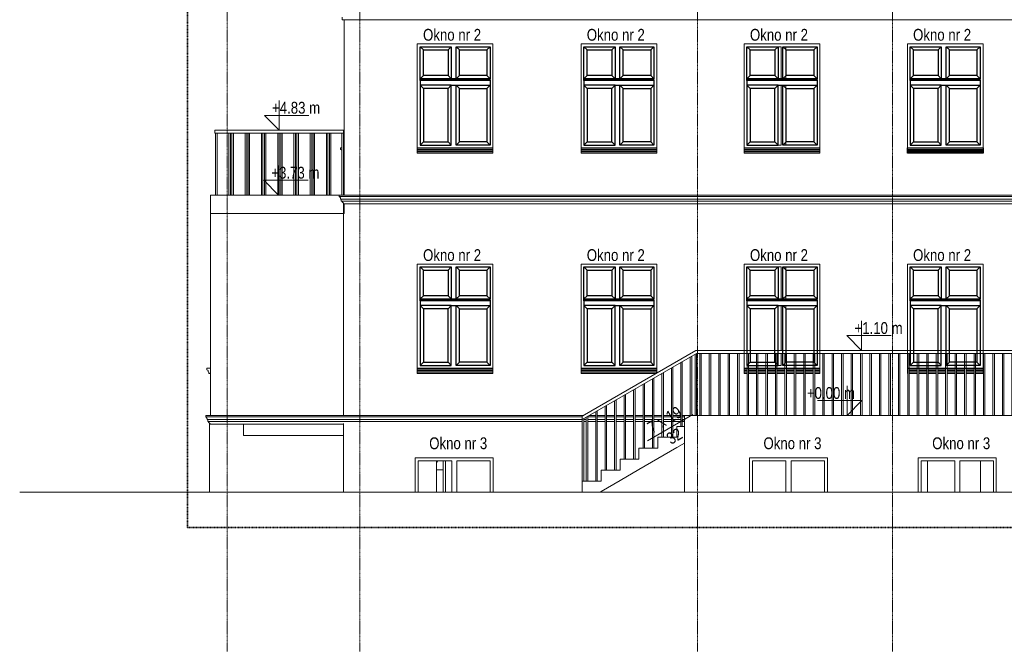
# Model space of a CAD drawing. Header units: millimetres. Extents: x -784 to 360321, y -10607 to 16514.
# Tile 1 of 95: x -784 to 15873, y -3995 to 6700. Entities that reach past the tile are written whole.
import ezdxf

# ---------------------------------------------------------------- set-up
doc = ezdxf.new("R2010")
doc.units = ezdxf.units.MM
doc.linetypes.add('__FK_przerywana', pattern=[3.2004, 1.6002, -1.6002])
doc.linetypes.add('Linia siatki', pattern=[22.225, 12.7, -3.175, 3.175, -3.175])
for name, color, linetype, lineweight in [('A-AREA', 7, 'Continuous', 5), ('A-DETL-THIN', 7, 'Continuous', 5), ('A-GENM', 7, 'Continuous', 5), ('C-TOPO', 7, 'Continuous', 5), ('G-ANNO-DIMS', 7, 'Continuous', 5), ('S-GRID', 7, 'Continuous', 5), ('S-STRS-IDEN', 7, 'Continuous', 5)]:
    doc.layers.add(name, color=color, linetype=linetype, lineweight=lineweight)
for name, color, linetype, lineweight, true_color in [('A-DOOR', 7, 'Continuous', 18, 0x7f7f7f), ('A-DOOR-FRAM', 7, 'Continuous', 18, 0x7f7f7f), ('A-DOOR-HDLN', 7, 'Continuous', 18, 0x7f7f7f), ('A-FLOR', 7, 'Continuous', 18, 0x7f7f7f), ('A-FLOR-HRAL', 7, 'Continuous', 18, 0x7f7f7f), ('A-GLAZ', 7, 'Continuous', 18, 0x7f7f7f), ('A-WALL', 7, 'Continuous', 18, 0x7f7f7f), ('S-STRS', 7, 'Continuous', 18, 0x7f7f7f)]:
    doc.layers.add(name, color=color, linetype=linetype, lineweight=lineweight, true_color=true_color)
doc.styles.add('Arial_2', font='arial.ttf', dxfattribs={"width": 0.8, "height": 200})

# ---------------------------------------------------------------- blocks, each defined once
blk = doc.blocks.new('Poręcz - 25mm-1252062-Północ')
at = {"layer": 'A-FLOR-HRAL'}
for p, q in [((16161, 0), (16161, 1050)), ((16186, 0), (16186, 1050))]:
    blk.add_line(p, q, dxfattribs=at)
blk = doc.blocks.new('Poręcz - 25mm-1536193-Północ')
at = {"layer": 'A-FLOR-HRAL'}
for p, q in [((10586, 0), (10586, 1003)), ((10561, 0), (10561, 989))]:
    blk.add_line(p, q, dxfattribs=at)
blk = doc.blocks.new('Poręcz - 25mm-1536191-Północ')
at = {"layer": 'A-FLOR-HRAL'}
for p, q in [((10401, -186), (10401, 896)), ((10426, -186), (10426, 910))]:
    blk.add_line(p, q, dxfattribs=at)
blk = doc.blocks.new('Poręcz - 25mm-V1-Północ')
at = {"layer": 'A-FLOR-HRAL'}
for p, q in [((10241, -371), (10241, 803)), ((10266, -371), (10266, 817))]:
    blk.add_line(p, q, dxfattribs=at)
blk = doc.blocks.new('Poręcz - 25mm-1535644-Północ')
at = {"layer": 'A-FLOR-HRAL'}
for p, q in [((10641, 0), (10641, 1035)), ((10666, 0), (10666, 1049))]:
    blk.add_line(p, q, dxfattribs=at)
blk = doc.blocks.new('Poręcz - 25mm-V2-Północ')
at = {"layer": 'A-FLOR-HRAL'}
blk.add_line((16233, 0), (16233, 1050), dxfattribs=at)
blk = doc.blocks.new('Poręcz - 25mm-1535640-Północ')
at = {"layer": 'A-FLOR-HRAL'}
for p, q in [((8733, -1114), (8733, -72)), ((8758, -1114), (8758, -58))]:
    blk.add_line(p, q, dxfattribs=at)
blk = doc.blocks.new('Poręcz - Poręcz-1479612-Północ')
for name, p in [('Poręcz - 25mm-1536193-Północ', (0, 0)), ('Poręcz - 25mm-1535644-Północ', (0, 0)), ('Poręcz - 25mm-1252062-Północ', (-5440, 0)), ('Poręcz - 25mm-1252062-Północ', (-5280, 0)), ('Poręcz - 25mm-1252062-Północ', (-5120, 0)), ('Poręcz - 25mm-1252062-Północ', (-4960, 0)), ('Poręcz - 25mm-1252062-Północ', (-4800, 0)), ('Poręcz - 25mm-1252062-Północ', (-4640, 0)), ('Poręcz - 25mm-1252062-Północ', (-4480, 0)), ('Poręcz - 25mm-1252062-Północ', (-4320, 0)), ('Poręcz - 25mm-1252062-Północ', (-4160, 0)), ('Poręcz - 25mm-1252062-Północ', (-4000, 0)), ('Poręcz - 25mm-1252062-Północ', (-3840, 0)), ('Poręcz - 25mm-1252062-Północ', (-3680, 0)), ('Poręcz - 25mm-1252062-Północ', (-3520, 0)), ('Poręcz - 25mm-1252062-Północ', (-3360, 0)), ('Poręcz - 25mm-1252062-Północ', (-3200, 0)), ('Poręcz - 25mm-1252062-Północ', (-3040, 0)), ('Poręcz - 25mm-1252062-Północ', (-2880, 0)), ('Poręcz - 25mm-1252062-Północ', (-2720, 0)), ('Poręcz - 25mm-1252062-Północ', (-2560, 0)), ('Poręcz - 25mm-1252062-Północ', (-2400, 0)), ('Poręcz - 25mm-1252062-Północ', (-2240, 0)), ('Poręcz - 25mm-1252062-Północ', (-2080, 0)), ('Poręcz - 25mm-1252062-Północ', (-1920, 0)), ('Poręcz - 25mm-1252062-Północ', (-1760, 0)), ('Poręcz - 25mm-1252062-Północ', (-1600, 0)), ('Poręcz - 25mm-1252062-Północ', (-1440, 0)), ('Poręcz - 25mm-1252062-Północ', (-1280, 0)), ('Poręcz - 25mm-1252062-Północ', (-1120, 0)), ('Poręcz - 25mm-1252062-Północ', (-960, 0)), ('Poręcz - 25mm-1252062-Północ', (-800, 0)), ('Poręcz - 25mm-1252062-Północ', (-640, 0)), ('Poręcz - 25mm-1252062-Północ', (-480, 0)), ('Poręcz - 25mm-1252062-Północ', (-320, 0)), ('Poręcz - 25mm-1252062-Północ', (-160, 0)), ('Poręcz - 25mm-1252062-Północ', (0, 0)), ('Poręcz - 25mm-V2-Północ', (0, 0)), ('Poręcz - 25mm-1536191-Północ', (0, 0)), ('Poręcz - 25mm-1536191-Północ', (-320, -186)), ('Poręcz - 25mm-V1-Północ', (0, 0)), ('Poręcz - 25mm-1536191-Północ', (-640, -371)), ('Poręcz - 25mm-V1-Północ', (-320, -186)), ('Poręcz - 25mm-1536191-Północ', (-960, -557)), ('Poręcz - 25mm-V1-Północ', (-640, -371)), ('Poręcz - 25mm-1536191-Północ', (-1280, -743)), ('Poręcz - 25mm-V1-Północ', (-960, -557)), ('Poręcz - 25mm-V1-Północ', (-1280, -743)), ('Poręcz - 25mm-1535640-Północ', (0, 0)), ('Poręcz - 25mm-1536191-Północ', (-1600, -929))]:
    blk.add_blockref(name, p)
blk = doc.blocks.new('Typ poręczy górnej - Górna poręcz_wewnętrzny_-1479621-Północ')
at = {"layer": 'A-FLOR-HRAL'}
for p, q in [((10653, 1100), (8733, -14)), ((10667, 1050), (8733, -72)), ((16258, 1100), (10653, 1100)), ((16258, 1050), (10667, 1050)), ((8733, -72), (8733, -14))]:
    blk.add_line(p, q, dxfattribs=at)
blk = doc.blocks.new('Drz Drzwi pełne x1 ___FK_04_0 - Dd - W - zwykłe - 97_6 x 203_7 _90 x 200_ EI 121-1830607-Północ')
at = {"layer": 'A-DOOR-HDLN', "lineweight": 5, "true_color": 0x787878}
h = blk.add_hatch(dxfattribs=at)
h.set_pattern_fill('FP_1', color=8, style=0, pattern_type=2)
h.set_pattern_definition([(0, (5968.4, -2720), (0, 600), [])])
h.paths.add_polyline_path([(6381, -1300), (6381, -770), (6267, -770), (6267, -1300)])
at = {"layer": 'A-DOOR-FRAM'}
for p, q in [((6381, -1300), (6381, -770)), ((6418, -770), (6418, -1300))]:
    blk.add_line(p, q, dxfattribs=at)
at = {"layer": 'A-DOOR-HDLN'}
blk.add_line((6291, -770), (6267, -800), dxfattribs=at)
blk = doc.blocks.new('Poręcz - 25mm-V4-Północ')
at = {"layer": 'A-FLOR-HRAL'}
for p, q in [((2756, 3730), (2756, 4780)), ((2781, 4780), (2781, 3730))]:
    blk.add_line(p, q, dxfattribs=at)
blk = doc.blocks.new('Poręcz - 25mm-V5-Północ')
at = {"layer": 'A-FLOR-HRAL'}
for p, q in [((2531, 3730), (2531, 4780)), ((2556, 3730), (2556, 4780))]:
    blk.add_line(p, q, dxfattribs=at)
blk = doc.blocks.new('Poręcz - Poręcz-1533064-Północ')
for name, p in [('Poręcz - 25mm-V5-Północ', (0, 0)), ('Poręcz - 25mm-V4-Północ', (0, 0)), ('Poręcz - 25mm-1252062-Północ', (-13355, 3730)), ('Poręcz - 25mm-V4-Północ', (275, 0)), ('Poręcz - 25mm-1252062-Północ', (-13080, 3730)), ('Poręcz - 25mm-V4-Północ', (550, 0)), ('Poręcz - 25mm-1252062-Północ', (-12805, 3730)), ('Poręcz - 25mm-V4-Północ', (825, 0)), ('Poręcz - 25mm-1252062-Północ', (-12530, 3730)), ('Poręcz - 25mm-V4-Północ', (1100, 0)), ('Poręcz - 25mm-1252062-Północ', (-12255, 3730)), ('Poręcz - 25mm-V4-Północ', (1375, 0)), ('Poręcz - 25mm-1252062-Północ', (-11980, 3730)), ('Poręcz - 25mm-V4-Północ', (1650, 0)), ('Poręcz - 25mm-1252062-Północ', (-11705, 3730)), ('Poręcz - 25mm-1252062-Północ', (-11492.5, 3730))]:
    blk.add_blockref(name, p)
blk = doc.blocks.new('Typ poręczy górnej - Górna poręcz_wewnętrzny_-1533136-Północ')
at = {"layer": 'A-FLOR-HRAL'}
for p, q in [((2518, 4780), (2518, 4830)), ((4693, 4830), (2518, 4830)), ((4693, 4780), (2518, 4780)), ((4693, 4830), (4693, 4780))]:
    blk.add_line(p, q, dxfattribs=at)
blk = doc.blocks.new('Aluprof_MB-45_I_Alu_Window-FIX-4-panel_ENG_R-00495 - 1230 x 1480-1588573-Północ')
at = {"layer": 'A-GLAZ'}
for p, q in [((5990, 1941), (5990, 2513)), ((5990, 2513), (6518, 2513)), ((6518, 2513), (6518, 1941)), ((6599, 2513), (7176, 2513)), ((6599, 1941), (6599, 2513)), ((7176, 2513), (7176, 1941)), ((6518, 1941), (5990, 1941)), ((5990, 1860), (6518, 1860)), ((5990, 847), (5990, 1860)), ((6518, 1860), (6518, 847)), ((7176, 1941), (6599, 1941)), ((6599, 1860), (7176, 1860)), ((6599, 847), (6599, 1860)), ((7176, 1860), (7176, 847)), ((6518, 847), (5990, 847)), ((7176, 847), (6599, 847))]:
    blk.add_line(p, q, dxfattribs=at)
blk = doc.blocks.new('Aluprof_MB-45_I_Alu_Window-FIX-4-panel_ENG_R-00495 - 1230 x 1480-1590799-Północ')
at = {"layer": 'A-GLAZ'}
for p, q in [((11520, 1941), (11520, 2513)), ((11520, 2513), (12098, 2513)), ((12098, 2513), (12098, 1941)), ((12179, 1941), (12179, 2513)), ((12179, 2513), (12706, 2513)), ((12706, 2513), (12706, 1941)), ((12098, 1941), (11520, 1941)), ((11520, 1860), (12098, 1860)), ((11520, 1100), (11520, 1860)), ((12098, 1860), (12098, 1100)), ((12706, 1941), (12179, 1941)), ((12179, 1100), (12179, 1860)), ((12179, 1860), (12706, 1860)), ((12706, 1860), (12706, 1100)), ((11520, 847), (11520, 1050)), ((12098, 1050), (12098, 847)), ((12706, 1050), (12706, 847)), ((11681, 847), (11546, 847)), ((11841, 847), (11706, 847)), ((12001, 847), (11866, 847)), ((12098, 847), (12026, 847)), ((12321, 847), (12186, 847)), ((12481, 847), (12346, 847)), ((12641, 847), (12506, 847)), ((12706, 847), (12666, 847))]:
    blk.add_line(p, q, dxfattribs=at)
blk = doc.blocks.new('Aluprof_MB-45_I_Alu_Window-FIX-4-panel_ENG_R-00495 - 1230 x 1480-V15-Północ')
at = {"layer": 'A-GLAZ'}
for p, q in [((14280, 1941), (14280, 2513)), ((14280, 2513), (14808, 2513)), ((14808, 2513), (14808, 1941)), ((14889, 2513), (15466, 2513)), ((14889, 1941), (14889, 2513)), ((15466, 2513), (15466, 1941)), ((14808, 1941), (14280, 1941)), ((14280, 1860), (14808, 1860)), ((14280, 1100), (14280, 1860)), ((14808, 1860), (14808, 1100)), ((15466, 1941), (14889, 1941)), ((14889, 1860), (15466, 1860)), ((14889, 1100), (14889, 1860)), ((15466, 1860), (15466, 1100)), ((14280, 847), (14280, 1050)), ((14808, 1050), (14808, 847)), ((15466, 1050), (15466, 847)), ((14401, 847), (14280, 847)), ((14561, 847), (14426, 847)), ((14721, 847), (14586, 847)), ((14808, 847), (14746, 847)), ((15041, 847), (14906, 847)), ((15201, 847), (15066, 847)), ((15361, 847), (15226, 847)), ((15466, 847), (15386, 847))]:
    blk.add_line(p, q, dxfattribs=at)
blk = doc.blocks.new('Aluprof_MB-45_I_Alu_Window-FIX-4-panel_ENG_R-00495 - 1230 x 1480-V17-Północ')
at = {"layer": 'A-GLAZ'}
for p, q in [((33610, 1941), (33610, 2513)), ((33610, 2513), (34188, 2513)), ((34188, 2513), (34188, 1941)), ((34269, 1941), (34269, 2513)), ((34269, 2513), (34796, 2513)), ((34796, 2513), (34796, 1941)), ((34188, 1941), (33610, 1941)), ((33610, 1860), (34188, 1860)), ((33610, 847), (33610, 1860)), ((34188, 1860), (34188, 847)), ((34796, 1941), (34269, 1941)), ((34269, 847), (34269, 1860)), ((34269, 1860), (34796, 1860)), ((34796, 1860), (34796, 847)), ((34188, 847), (33610, 847)), ((34796, 847), (34269, 847))]:
    blk.add_line(p, q, dxfattribs=at)
blk = doc.blocks.new('Aluprof_MB-45_I_Alu_Window-FIX-4-panel_ENG_R-00495 - 1230 x 1486-1784365-Północ')
at = {"layer": 'A-GLAZ'}
for p, q in [((5958, -770), (5958, -1300)), ((5958, -770), (6525, -770)), ((6525, -770), (6525, -1300)), ((6612, -770), (7178, -770)), ((6612, -1300), (6612, -770)), ((7178, -1300), (7178, -770))]:
    blk.add_line(p, q, dxfattribs=at)
blk = doc.blocks.new('Aluprof_MB-45_I_Alu_Window-FIX-4-panel_ENG_R-00495 - 1230 x 1486-1786841-Północ')
at = {"layer": 'A-GLAZ'}
for p, q in [((11613, -770), (11613, -1300)), ((11613, -770), (12180, -770)), ((12180, -770), (12180, -1300)), ((12267, -770), (12833, -770)), ((12267, -1300), (12267, -770)), ((12833, -1300), (12833, -770))]:
    blk.add_line(p, q, dxfattribs=at)
blk = doc.blocks.new('Modele ogólne 8 - Modele ogólne 8-1841655-Północ')
at = {"layer": 'A-GENM'}
for p, q in [((4673, 6700), (4673, 6745)), ((27659, 6700), (4673, 6700))]:
    blk.add_line(p, q, dxfattribs=at)
blk = doc.blocks.new('Modele ogólne 9 - Modele ogólne 9-1844056-Północ')
at = {"layer": 'A-GENM'}
for p, q in [((16178, 3730), (4623, 3730)), ((4623, 3705), (4623, 3730)), ((4623, 3705), (16178, 3705)), ((4645, 3660), (16200, 3660)), ((4656, 3625), (4656, 3660)), ((4656, 3625), (16211, 3625)), ((4697, 3580), (16252, 3580))]:
    blk.add_line(p, q, dxfattribs=at)
for points in [[(4645, 3660), (4646, 3663), (4646, 3671), (4643, 3681), (4639, 3690), (4632, 3699), (4626, 3703), (4623, 3705)], [(4682, 3605), (4680, 3606), (4677, 3608), (4672, 3613), (4669, 3619), (4668, 3623), (4667, 3625)], [(4697, 3580), (4697, 3582), (4697, 3586), (4695, 3592), (4692, 3597), (4687, 3602), (4684, 3604), (4682, 3605)]]:
    blk.add_open_spline(points, degree=3, dxfattribs=at)
blk = doc.blocks.new('Modele ogólne 10 - Modele ogólne 10-1844524-Północ')
at = {"layer": 'A-GENM'}
for p, q in [((2363, 0), (8758, 0)), ((2363, -25), (2363, 0)), ((8733, -25), (2363, -25)), ((8733, -70), (2385, -70)), ((2396, -105), (2396, -70)), ((8733, -105), (2396, -105)), ((4693, -150), (2437, -150)), ((8801, -70), (8758, -70)), ((8801, -105), (8758, -105)), ((8961, -25), (8826, -25)), ((8961, -70), (8826, -70)), ((8961, -105), (8826, -105)), ((8858, 0), (8961, 0)), ((8986, 0), (9121, 0)), ((9121, -25), (8986, -25)), ((9121, -70), (8986, -70)), ((9121, -105), (8986, -105)), ((9146, 0), (9281, 0)), ((9281, -25), (9146, -25)), ((9281, -70), (9146, -70)), ((9281, -105), (9146, -105)), ((9306, 0), (9441, 0)), ((9441, -25), (9306, -25)), ((9441, -70), (9306, -70)), ((9441, -105), (9306, -105)), ((9466, 0), (9601, 0)), ((9601, -25), (9466, -25)), ((9601, -70), (9466, -70)), ((9601, -105), (9466, -105)), ((9626, 0), (9761, 0)), ((9761, -25), (9626, -25)), ((9761, -70), (9626, -70)), ((9761, -105), (9626, -105)), ((9786, 0), (9921, 0)), ((9921, -25), (9786, -25)), ((9921, -70), (9786, -70)), ((9921, -105), (9786, -105)), ((9946, 0), (10081, 0)), ((10081, -25), (9946, -25)), ((10081, -70), (9946, -70)), ((10081, -105), (9946, -105)), ((10106, 0), (10241, 0)), ((10241, -25), (10106, -25)), ((10241, -70), (10106, -70)), ((10241, -105), (10106, -105)), ((10266, 0), (10401, 0)), ((10401, -25), (10266, -25)), ((10401, -70), (10266, -70)), ((10401, -105), (10266, -105)), ((10426, 0), (10463, 0)), ((10463, -25), (10426, -25)), ((10463, -70), (10426, -70)), ((10463, -105), (10426, -105))]:
    blk.add_line(p, q, dxfattribs=at)
for points, knots in [([(2385, -70), (2386, -67), (2386, -59), (2383, -50), (2380, -43), (2378, -39), (2375, -35), (2373, -32), (2369, -29), (2366, -26), (2363, -25)], [0, 0, 0, 0, 0.2, 0.4, 0.55, 0.625, 0.7, 0.775, 0.85, 1, 1, 1, 1]), ([(2437, -150), (2437, -148), (2437, -144), (2435, -139), (2433, -135), (2431, -132), (2428, -129), (2425, -126), (2422, -125)], [0, 0, 0, 0, 0.2, 0.4, 0.55, 0.625, 0.7, 1, 1, 1, 1])]:
    blk.add_open_spline(points, degree=3, knots=knots, dxfattribs=at)
blk.add_open_spline([(2422, -125), (2420, -124), (2417, -122), (2412, -117), (2409, -111), (2408, -107), (2407, -105)], degree=3, dxfattribs=at)
blk = doc.blocks.new('Modele ogólne 11 - Modele ogólne 11-1845244-Północ')
at = {"layer": 'A-GENM'}
for p, q in [((4668, 4530), (4643, 4530)), ((4643, 4530), (4643, 4500)), ((4643, 4500), (4666, 4489)), ((4703, 4530), (4693, 4530)), ((4666, 4489), (4666, 4469)), ((4666, 4469), (4668, 4468)), ((4693, 4440), (4697, 4440))]:
    blk.add_line(p, q, dxfattribs=at)
blk.add_arc((4703, 4440), 6.06, 90, 180, dxfattribs=at)
blk = doc.blocks.new('Modele ogólne 12 - Modele ogólne 12-1845759-Północ')
at = {"layer": 'A-GENM'}
for p, q in [((2443, 800), (2383, 800)), ((2383, 800), (2383, 770)), ((2383, 770), (2406, 759)), ((2406, 759), (2406, 739)), ((2406, 739), (2415, 733)), ((2415, 733), (2417, 710)), ((2417, 710), (2437, 710))]:
    blk.add_line(p, q, dxfattribs=at)
blk.add_arc((2443, 710), 6.06, 90, 180, dxfattribs=at)
blk = doc.blocks.new('Modele ogólne 13 - Modele ogólne 13-1847715-Północ')
at = {"layer": 'A-GENM'}
for p, q in [((5943, 4500), (5943, 4530)), ((7223, 4530), (5943, 4530)), ((5943, 4489), (5943, 4500)), ((7223, 4500), (5943, 4500)), ((7223, 4530), (7223, 4500)), ((7223, 4500), (7223, 4489)), ((8713, 4500), (8713, 4530)), ((9993, 4530), (8713, 4530)), ((8713, 4489), (8713, 4500)), ((9993, 4500), (8713, 4500)), ((9993, 4530), (9993, 4500)), ((9993, 4500), (9993, 4489)), ((11473, 4500), (11473, 4530)), ((11473, 4530), (12753, 4530)), ((11473, 4489), (11473, 4500)), ((11473, 4500), (12753, 4500)), ((12753, 4530), (12753, 4500)), ((12753, 4500), (12753, 4489)), ((14233, 4500), (14233, 4530)), ((15513, 4530), (14233, 4530)), ((14233, 4489), (14233, 4500)), ((15513, 4500), (14233, 4500)), ((15513, 4530), (15513, 4500)), ((15513, 4500), (15513, 4489)), ((5943, 4469), (5943, 4489)), ((7223, 4489), (5943, 4489)), ((5943, 4463), (5943, 4469)), ((7223, 4469), (5943, 4469)), ((5943, 4440), (5943, 4463)), ((7223, 4463), (5943, 4463)), ((7223, 4440), (5943, 4440)), ((7223, 4489), (7223, 4469)), ((7223, 4469), (7223, 4463)), ((7223, 4463), (7223, 4440)), ((8713, 4469), (8713, 4489)), ((9993, 4489), (8713, 4489)), ((8713, 4463), (8713, 4469)), ((9993, 4469), (8713, 4469)), ((8713, 4440), (8713, 4463)), ((9993, 4463), (8713, 4463)), ((9993, 4440), (8713, 4440)), ((9993, 4489), (9993, 4469)), ((9993, 4469), (9993, 4463)), ((9993, 4463), (9993, 4440)), ((11473, 4469), (11473, 4489)), ((11473, 4489), (12753, 4489)), ((11473, 4463), (11473, 4469)), ((11473, 4469), (12753, 4469)), ((11473, 4440), (11473, 4463)), ((11473, 4463), (12753, 4463)), ((11473, 4440), (12753, 4440)), ((12753, 4489), (12753, 4469)), ((12753, 4469), (12753, 4463)), ((12753, 4463), (12753, 4440)), ((14233, 4469), (14233, 4489)), ((15513, 4489), (14233, 4489)), ((14233, 4463), (14233, 4469)), ((15513, 4469), (14233, 4469)), ((14233, 4440), (14233, 4463)), ((15513, 4463), (14233, 4463)), ((15513, 4440), (14233, 4440)), ((15513, 4489), (15513, 4469)), ((15513, 4469), (15513, 4463)), ((15513, 4463), (15513, 4440)), ((5943, 770), (5943, 800)), ((7223, 800), (5943, 800)), ((5943, 759), (5943, 770)), ((7223, 770), (5943, 770)), ((5943, 739), (5943, 759)), ((7223, 759), (5943, 759)), ((5943, 733), (5943, 739)), ((7223, 739), (5943, 739)), ((5943, 710), (5943, 733)), ((7223, 733), (5943, 733)), ((7223, 710), (5943, 710)), ((7223, 800), (7223, 770)), ((7223, 770), (7223, 759)), ((7223, 759), (7223, 739)), ((7223, 739), (7223, 733)), ((7223, 733), (7223, 710)), ((8713, 770), (8713, 800)), ((9993, 800), (8713, 800)), ((8713, 759), (8713, 770)), ((9993, 770), (8713, 770)), ((8713, 739), (8713, 759)), ((9993, 759), (8713, 759)), ((8713, 733), (8713, 739)), ((9993, 739), (8713, 739)), ((8713, 710), (8713, 733)), ((9993, 733), (8713, 733)), ((9981, 710), (8713, 710)), ((9993, 800), (9993, 770)), ((9993, 770), (9993, 759)), ((9993, 759), (9993, 739)), ((9993, 739), (9993, 733)), ((9993, 733), (9993, 717)), ((11473, 770), (11473, 800)), ((11473, 800), (11521, 800)), ((11473, 759), (11473, 770)), ((11473, 770), (11521, 770)), ((11473, 739), (11473, 759)), ((11473, 759), (11521, 759)), ((11473, 733), (11473, 739)), ((11473, 739), (11521, 739)), ((11473, 710), (11473, 733)), ((11473, 733), (11521, 733)), ((11473, 710), (11521, 710)), ((11546, 800), (11681, 800)), ((11546, 770), (11681, 770)), ((11546, 759), (11681, 759)), ((11546, 739), (11681, 739)), ((11546, 733), (11681, 733)), ((11546, 710), (11681, 710)), ((11706, 800), (11841, 800)), ((11706, 770), (11841, 770)), ((11706, 759), (11841, 759)), ((11706, 739), (11841, 739)), ((11706, 733), (11841, 733)), ((11706, 710), (11841, 710)), ((11866, 800), (12001, 800)), ((11866, 770), (12001, 770)), ((11866, 759), (12001, 759)), ((11866, 739), (12001, 739)), ((11866, 733), (12001, 733)), ((11866, 710), (12001, 710)), ((12026, 800), (12161, 800)), ((12026, 770), (12161, 770)), ((12026, 759), (12161, 759)), ((12026, 739), (12161, 739)), ((12026, 733), (12161, 733)), ((12026, 710), (12161, 710)), ((12186, 800), (12321, 800)), ((12186, 770), (12321, 770)), ((12186, 759), (12321, 759)), ((12186, 739), (12321, 739)), ((12186, 733), (12321, 733)), ((12186, 710), (12321, 710)), ((12346, 800), (12481, 800)), ((12346, 770), (12481, 770)), ((12346, 759), (12481, 759)), ((12346, 739), (12481, 739)), ((12346, 733), (12481, 733)), ((12346, 710), (12481, 710)), ((12506, 800), (12641, 800)), ((12506, 770), (12641, 770)), ((12506, 759), (12641, 759)), ((12506, 739), (12641, 739)), ((12506, 733), (12641, 733)), ((12506, 710), (12641, 710)), ((12666, 800), (12753, 800)), ((12666, 770), (12753, 770)), ((12666, 759), (12753, 759)), ((12666, 739), (12753, 739)), ((12666, 733), (12753, 733)), ((12666, 710), (12753, 710)), ((12753, 800), (12753, 770)), ((12753, 770), (12753, 759)), ((12753, 759), (12753, 739)), ((12753, 739), (12753, 733)), ((12753, 733), (12753, 710)), ((14233, 770), (14233, 800)), ((14241, 800), (14233, 800)), ((14233, 759), (14233, 770)), ((14241, 770), (14233, 770)), ((14233, 739), (14233, 759)), ((14241, 759), (14233, 759)), ((14233, 733), (14233, 739)), ((14241, 739), (14233, 739)), ((14233, 710), (14233, 733)), ((14241, 733), (14233, 733)), ((14241, 710), (14233, 710)), ((14401, 800), (14266, 800)), ((14401, 770), (14266, 770)), ((14401, 759), (14266, 759)), ((14401, 739), (14266, 739)), ((14401, 733), (14266, 733)), ((14401, 710), (14266, 710)), ((14561, 800), (14426, 800)), ((14561, 770), (14426, 770)), ((14561, 759), (14426, 759)), ((14561, 739), (14426, 739)), ((14561, 733), (14426, 733)), ((14561, 710), (14426, 710)), ((14721, 800), (14586, 800)), ((14721, 770), (14586, 770)), ((14721, 759), (14586, 759)), ((14721, 739), (14586, 739)), ((14721, 733), (14586, 733)), ((14721, 710), (14586, 710)), ((14881, 800), (14746, 800)), ((14881, 770), (14746, 770)), ((14881, 759), (14746, 759)), ((14881, 739), (14746, 739)), ((14881, 733), (14746, 733)), ((14881, 710), (14746, 710)), ((15041, 800), (14906, 800)), ((15041, 770), (14906, 770)), ((15041, 759), (14906, 759)), ((15041, 739), (14906, 739)), ((15041, 733), (14906, 733)), ((15041, 710), (14906, 710)), ((15201, 800), (15066, 800)), ((15201, 770), (15066, 770)), ((15201, 759), (15066, 759)), ((15201, 739), (15066, 739)), ((15201, 733), (15066, 733)), ((15201, 710), (15066, 710)), ((15361, 800), (15226, 800)), ((15361, 770), (15226, 770)), ((15361, 759), (15226, 759)), ((15361, 739), (15226, 739)), ((15361, 733), (15226, 733)), ((15361, 710), (15226, 710)), ((15513, 800), (15386, 800)), ((15513, 770), (15386, 770)), ((15513, 759), (15386, 759)), ((15513, 739), (15386, 739)), ((15513, 733), (15386, 733)), ((15513, 710), (15386, 710)), ((15513, 800), (15513, 770)), ((15513, 770), (15513, 759)), ((15513, 759), (15513, 739)), ((15513, 739), (15513, 733)), ((15513, 733), (15513, 710))]:
    blk.add_line(p, q, dxfattribs=at)
blk = doc.blocks.new('Rzędne punktów - Znacznik rzędnej-348474-Północ')
at = {"layer": 'G-ANNO-DIMS'}
for p, q in [((18045, 13688), (18045, 14188)), ((17795, 13938), (18045, 13688)), ((17795, 13938), (18545, 13938))]:
    blk.add_line(p, q, dxfattribs=at)
blk = doc.blocks.new('OBS oznaczenie biegu schodów ___FK_4_0 - OBS_Oznaczenie biegu schodów-885247-Północ')
at = {"layer": 'S-STRS-IDEN'}
blk.add_line((50309, -483), (50931, -1115), dxfattribs=at)

msp = doc.modelspace()

# ---------------------------------------------------------------- linework, layer by layer
for p, q in [((6045, 6188), (5990, 6243)), ((6463, 6188), (6518, 6243)), ((6654, 6188), (6599, 6243)), ((7121, 6188), (7176, 6243)), ((8815, 6188), (8760, 6243)), ((9233, 6188), (9288, 6243)), ((9424, 6188), (9369, 6243)), ((9891, 6188), (9946, 6243)), ((11575, 6188), (11520, 6243)), ((11993, 6188), (12048, 6243)), ((12184, 6188), (12129, 6243)), ((12651, 6188), (12706, 6243)), ((14335, 6188), (14280, 6243)), ((14753, 6188), (14808, 6243)), ((14944, 6188), (14889, 6243)), ((15411, 6188), (15466, 6243)), ((6045, 5756), (5990, 5701)), ((5990, 5671), (5990, 5701)), ((7176, 5700), (5990, 5700)), ((5990, 5680), (7176, 5680)), ((5990, 5671), (5990, 5590)), ((7176, 5671), (5990, 5671)), ((6463, 5756), (6518, 5701)), ((6654, 5756), (6599, 5701)), ((7121, 5756), (7176, 5701)), ((7176, 5680), (7176, 5700)), ((7176, 5680), (7176, 5671)), ((7176, 5671), (7176, 5590)), ((8815, 5756), (8760, 5701)), ((8760, 5671), (8760, 5701)), ((9946, 5700), (8760, 5700)), ((8760, 5680), (9946, 5680)), ((8760, 5671), (8760, 5590)), ((9946, 5671), (8760, 5671)), ((9233, 5756), (9288, 5701)), ((9424, 5756), (9369, 5701)), ((9891, 5756), (9946, 5701)), ((9946, 5680), (9946, 5700)), ((9946, 5680), (9946, 5671)), ((9946, 5671), (9946, 5590)), ((11575, 5756), (11520, 5701)), ((11520, 5671), (11520, 5701)), ((12706, 5700), (11520, 5700)), ((11520, 5680), (12706, 5680)), ((11520, 5671), (11520, 5590)), ((12706, 5671), (11520, 5671)), ((11993, 5756), (12048, 5701)), ((12184, 5756), (12129, 5701)), ((12651, 5756), (12706, 5701)), ((12706, 5680), (12706, 5700)), ((12706, 5680), (12706, 5671)), ((12706, 5671), (12706, 5590)), ((14335, 5756), (14280, 5701)), ((14280, 5671), (14280, 5701)), ((15466, 5700), (14280, 5700)), ((14280, 5680), (15466, 5680)), ((14280, 5671), (14280, 5590)), ((15466, 5671), (14280, 5671)), ((14753, 5756), (14808, 5701)), ((14944, 5756), (14889, 5701)), ((15411, 5756), (15466, 5701)), ((15466, 5680), (15466, 5700)), ((15466, 5680), (15466, 5671)), ((15466, 5671), (15466, 5590)), ((6045, 5535), (5990, 5590)), ((6463, 5535), (6518, 5590)), ((6518, 5590), (6599, 5590)), ((6654, 5535), (6599, 5590)), ((7121, 5535), (7176, 5590)), ((8815, 5535), (8760, 5590)), ((9233, 5535), (9288, 5590)), ((9288, 5590), (9369, 5590)), ((9424, 5535), (9369, 5590)), ((9891, 5535), (9946, 5590)), ((11575, 5535), (11520, 5590)), ((11993, 5535), (12048, 5590)), ((12048, 5590), (12129, 5590)), ((12184, 5535), (12129, 5590)), ((12651, 5535), (12706, 5590)), ((14335, 5535), (14280, 5590)), ((14753, 5535), (14808, 5590)), ((14808, 5590), (14889, 5590)), ((14944, 5535), (14889, 5590)), ((15411, 5535), (15466, 5590)), ((5943, 4530), (7223, 4530)), ((6045, 4632), (5990, 4577)), ((6463, 4632), (6518, 4577)), ((6654, 4632), (6599, 4577)), ((7121, 4632), (7176, 4577)), ((8713, 4530), (9993, 4530)), ((8815, 4632), (8760, 4577)), ((9233, 4632), (9288, 4577)), ((9424, 4632), (9369, 4577)), ((9891, 4632), (9946, 4577)), ((11473, 4530), (12753, 4530)), ((11575, 4632), (11520, 4577)), ((11993, 4632), (12048, 4577)), ((12184, 4632), (12129, 4577)), ((12651, 4632), (12706, 4577)), ((14233, 4530), (15513, 4530)), ((14233, 4500), (15513, 4500)), ((14335, 4632), (14280, 4577)), ((14753, 4632), (14808, 4577)), ((14944, 4632), (14889, 4577)), ((15411, 4632), (15466, 4577)), ((14233, 4489), (15513, 4489)), ((14233, 4469), (15513, 4469)), ((14233, 4463), (15513, 4463)), ((6045, 2458), (5990, 2513)), ((6463, 2458), (6518, 2513)), ((6654, 2458), (6599, 2513)), ((7121, 2458), (7176, 2513)), ((8815, 2458), (8760, 2513)), ((9233, 2458), (9288, 2513)), ((9424, 2458), (9369, 2513)), ((9891, 2458), (9946, 2513)), ((11575, 2458), (11520, 2513)), ((11993, 2458), (12048, 2513)), ((12184, 2458), (12129, 2513)), ((12651, 2458), (12706, 2513)), ((14335, 2458), (14280, 2513)), ((14753, 2458), (14808, 2513)), ((14944, 2458), (14889, 2513)), ((15411, 2458), (15466, 2513)), ((6045, 2026), (5990, 1971)), ((6463, 2026), (6518, 1971)), ((6654, 2026), (6599, 1971)), ((7121, 2026), (7176, 1971)), ((8815, 2026), (8760, 1971)), ((9233, 2026), (9288, 1971)), ((9424, 2026), (9369, 1971)), ((9891, 2026), (9946, 1971)), ((11575, 2026), (11520, 1971)), ((11993, 2026), (12048, 1971)), ((12184, 2026), (12129, 1971)), ((12651, 2026), (12706, 1971)), ((14335, 2026), (14280, 1971)), ((14753, 2026), (14808, 1971)), ((14944, 2026), (14889, 1971)), ((15411, 2026), (15466, 1971)), ((5990, 1941), (5990, 1971)), ((7176, 1970), (5990, 1970)), ((5990, 1950), (7176, 1950)), ((5990, 1941), (5990, 1860)), ((7176, 1941), (5990, 1941)), ((6045, 1805), (5990, 1860)), ((6463, 1805), (6518, 1860)), ((6518, 1860), (6599, 1860)), ((6654, 1805), (6599, 1860)), ((7121, 1805), (7176, 1860)), ((7176, 1950), (7176, 1970)), ((7176, 1950), (7176, 1941)), ((7176, 1941), (7176, 1860)), ((8760, 1941), (8760, 1971)), ((9946, 1970), (8760, 1970)), ((8760, 1950), (9946, 1950)), ((8760, 1941), (8760, 1860)), ((9946, 1941), (8760, 1941)), ((8815, 1805), (8760, 1860)), ((9233, 1805), (9288, 1860)), ((9288, 1860), (9369, 1860)), ((9424, 1805), (9369, 1860)), ((9891, 1805), (9946, 1860)), ((9946, 1950), (9946, 1970)), ((9946, 1950), (9946, 1941)), ((9946, 1941), (9946, 1860)), ((11520, 1941), (11520, 1971)), ((12706, 1970), (11520, 1970)), ((11520, 1950), (12706, 1950)), ((11520, 1941), (11520, 1860)), ((12706, 1941), (11520, 1941)), ((11575, 1805), (11520, 1860)), ((11993, 1805), (12048, 1860)), ((12048, 1860), (12129, 1860)), ((12184, 1805), (12129, 1860)), ((12651, 1805), (12706, 1860)), ((12706, 1950), (12706, 1970)), ((12706, 1950), (12706, 1941)), ((12706, 1941), (12706, 1860)), ((14280, 1941), (14280, 1971)), ((15466, 1970), (14280, 1970)), ((14280, 1950), (15466, 1950)), ((14280, 1941), (14280, 1860)), ((15466, 1941), (14280, 1941)), ((14335, 1805), (14280, 1860)), ((14753, 1805), (14808, 1860)), ((14808, 1860), (14889, 1860)), ((14944, 1805), (14889, 1860)), ((15411, 1805), (15466, 1860)), ((15466, 1950), (15466, 1970)), ((15466, 1950), (15466, 1941)), ((15466, 1941), (15466, 1860)), ((6045, 902), (5990, 847)), ((6463, 902), (6518, 847)), ((6654, 902), (6599, 847)), ((7121, 902), (7176, 847)), ((8815, 902), (8760, 847)), ((9233, 902), (9288, 847)), ((9424, 902), (9369, 847)), ((9891, 902), (9946, 847)), ((11575, 902), (11520, 847)), ((11993, 902), (12048, 847)), ((12184, 902), (12129, 847)), ((12651, 902), (12706, 847)), ((14335, 902), (14280, 847)), ((14753, 902), (14808, 847)), ((14944, 902), (14889, 847)), ((15411, 902), (15466, 847)), ((5943, 800), (7223, 800)), ((8713, 800), (9993, 800)), ((11473, 800), (12753, 800)), ((14233, 800), (15513, 800))]:
    msp.add_line(p, q)
for points in [[(5990, 6243), (6518, 6243), (6518, 5700), (5990, 5700), (5990, 6243)], [(6599, 5700), (6599, 6243), (7176, 6243), (7176, 5700), (6599, 5700)], [(8760, 6243), (9288, 6243), (9288, 5700), (8760, 5700), (8760, 6243)], [(9369, 5700), (9369, 6243), (9946, 6243), (9946, 5700), (9369, 5700)], [(11520, 6243), (12048, 6243), (12048, 5700), (11520, 5700), (11520, 6243)], [(12129, 5700), (12129, 6243), (12706, 6243), (12706, 5700), (12129, 5700)], [(14280, 6243), (14808, 6243), (14808, 5700), (14280, 5700), (14280, 6243)], [(14889, 5700), (14889, 6243), (15466, 6243), (15466, 5700), (14889, 5700)], [(6518, 5590), (5990, 5590), (5990, 4577), (6518, 4577), (6518, 5590)], [(6599, 5590), (7176, 5590), (7176, 4577), (6599, 4577), (6599, 5590)], [(9288, 5590), (8760, 5590), (8760, 4577), (9288, 4577), (9288, 5590)], [(9369, 5590), (9946, 5590), (9946, 4577), (9369, 4577), (9369, 5590)], [(12048, 5590), (11520, 5590), (11520, 4577), (12048, 4577), (12048, 5590)], [(12129, 5590), (12706, 5590), (12706, 4577), (12129, 4577), (12129, 5590)], [(14808, 5590), (14280, 5590), (14280, 4577), (14808, 4577), (14808, 5590)], [(14889, 5590), (15466, 5590), (15466, 4577), (14889, 4577), (14889, 5590)], [(5990, 2513), (6518, 2513), (6518, 1970), (5990, 1970), (5990, 2513)], [(6599, 1970), (6599, 2513), (7176, 2513), (7176, 1970), (6599, 1970)], [(8760, 2513), (9288, 2513), (9288, 1970), (8760, 1970), (8760, 2513)], [(9369, 1970), (9369, 2513), (9946, 2513), (9946, 1970), (9369, 1970)], [(11520, 2513), (12048, 2513), (12048, 1970), (11520, 1970), (11520, 2513)], [(12129, 1970), (12129, 2513), (12706, 2513), (12706, 1970), (12129, 1970)], [(14280, 2513), (14808, 2513), (14808, 1970), (14280, 1970), (14280, 2513)], [(14889, 1970), (14889, 2513), (15466, 2513), (15466, 1970), (14889, 1970)], [(6518, 1860), (5990, 1860), (5990, 847), (6518, 847), (6518, 1860)], [(6599, 1860), (7176, 1860), (7176, 847), (6599, 847), (6599, 1860)], [(9288, 1860), (8760, 1860), (8760, 847), (9288, 847), (9288, 1860)], [(9369, 1860), (9946, 1860), (9946, 847), (9369, 847), (9369, 1860)], [(12048, 1860), (11520, 1860), (11520, 847), (12048, 847), (12048, 1860)], [(12129, 1860), (12706, 1860), (12706, 847), (12129, 847), (12129, 1860)], [(14808, 1860), (14280, 1860), (14280, 847), (14808, 847), (14808, 1860)], [(14889, 1860), (15466, 1860), (15466, 847), (14889, 847), (14889, 1860)]]:
    msp.add_lwpolyline(points)
for points in [[(6045, 6188), (6463, 6188), (6463, 5756), (6045, 5756)], [(6654, 5756), (6654, 6188), (7121, 6188), (7121, 5756)], [(8815, 6188), (9233, 6188), (9233, 5756), (8815, 5756)], [(9424, 5756), (9424, 6188), (9891, 6188), (9891, 5756)], [(11575, 6188), (11993, 6188), (11993, 5756), (11575, 5756)], [(12184, 5756), (12184, 6188), (12651, 6188), (12651, 5756)], [(14335, 6188), (14753, 6188), (14753, 5756), (14335, 5756)], [(14944, 5756), (14944, 6188), (15411, 6188), (15411, 5756)], [(6463, 5535), (6045, 5535), (6045, 4632), (6463, 4632)], [(6654, 5535), (7121, 5535), (7121, 4632), (6654, 4632)], [(9233, 5535), (8815, 5535), (8815, 4632), (9233, 4632)], [(9424, 5535), (9891, 5535), (9891, 4632), (9424, 4632)], [(11993, 5535), (11575, 5535), (11575, 4632), (11993, 4632)], [(12184, 5535), (12651, 5535), (12651, 4632), (12184, 4632)], [(14753, 5535), (14335, 5535), (14335, 4632), (14753, 4632)], [(14944, 5535), (15411, 5535), (15411, 4632), (14944, 4632)], [(14233, 4530), (15513, 4530), (15513, 4440), (14233, 4440)], [(6045, 2458), (6463, 2458), (6463, 2026), (6045, 2026)], [(6654, 2026), (6654, 2458), (7121, 2458), (7121, 2026)], [(8815, 2458), (9233, 2458), (9233, 2026), (8815, 2026)], [(9424, 2026), (9424, 2458), (9891, 2458), (9891, 2026)], [(11575, 2458), (11993, 2458), (11993, 2026), (11575, 2026)], [(12184, 2026), (12184, 2458), (12651, 2458), (12651, 2026)], [(14335, 2458), (14753, 2458), (14753, 2026), (14335, 2026)], [(14944, 2026), (14944, 2458), (15411, 2458), (15411, 2026)], [(6463, 1805), (6045, 1805), (6045, 902), (6463, 902)], [(6654, 1805), (7121, 1805), (7121, 902), (6654, 902)], [(9233, 1805), (8815, 1805), (8815, 902), (9233, 902)], [(9424, 1805), (9891, 1805), (9891, 902), (9424, 902)], [(11993, 1805), (11575, 1805), (11575, 902), (11993, 902)], [(12184, 1805), (12651, 1805), (12651, 902), (12184, 902)], [(14753, 1805), (14335, 1805), (14335, 902), (14753, 902)], [(14944, 1805), (15411, 1805), (15411, 902), (14944, 902)]]:
    msp.add_lwpolyline(points, close=True)
at = {"layer": 'A-AREA'}
msp.add_line((4623, 3730), (2443, 3730), dxfattribs=at)
at = {"layer": 'A-DETL-THIN', "color": 6, "linetype": '__FK_przerywana', "lineweight": 35, "true_color": 0xff00ff}
for p, q in [((2054, -1900), (2054, 14400)), ((37054, -1900), (2054, -1900))]:
    msp.add_line(p, q, dxfattribs=at)
at = {"layer": 'A-FLOR'}
for p, q in [((2443, 3730), (4623, 3730)), ((2443, 3420), (2443, 3730)), ((4703, 3580), (4703, 3420)), ((4703, 3420), (2443, 3420)), ((3003, -150), (3003, -340)), ((4693, -340), (3003, -340))]:
    msp.add_line(p, q, dxfattribs=at)
at = {"layer": 'A-WALL'}
for p, q in [((4703, 6700), (4703, 3730)), ((5943, 4530), (5943, 6290)), ((5943, 6290), (7223, 6290)), ((5943, 4530), (5943, 6290)), ((5943, 6290), (7223, 6290)), ((7223, 6290), (7223, 4530)), ((7223, 6290), (7223, 4530)), ((8713, 4530), (8713, 6290)), ((8713, 6290), (9993, 6290)), ((8713, 4530), (8713, 6290)), ((8713, 6290), (9993, 6290)), ((9993, 6290), (9993, 4530)), ((9993, 6290), (9993, 4530)), ((11473, 4530), (11473, 6290)), ((11473, 6290), (12753, 6290)), ((11473, 4530), (11473, 6290)), ((11473, 6290), (12753, 6290)), ((12753, 6290), (12753, 4530)), ((12753, 6290), (12753, 4530)), ((14233, 4530), (14233, 6290)), ((14233, 6290), (15513, 6290)), ((14233, 4530), (14233, 6290)), ((14233, 6290), (15513, 6290)), ((15513, 6290), (15513, 4530)), ((15513, 6290), (15513, 4530)), ((4693, 3594), (4693, 0)), ((2443, 0), (2443, 3420)), ((5943, 800), (5943, 2560)), ((5943, 2560), (7223, 2560)), ((5943, 800), (5943, 2560)), ((5943, 2560), (7223, 2560)), ((7223, 2560), (7223, 800)), ((7223, 2560), (7223, 800)), ((8713, 800), (8713, 2560)), ((8713, 2560), (9993, 2560)), ((8713, 800), (8713, 2560)), ((8713, 2560), (9993, 2560)), ((9993, 2560), (9993, 800)), ((9993, 2560), (9993, 800)), ((11473, 1100), (11473, 2560)), ((11473, 2560), (12753, 2560)), ((11473, 800), (11473, 2560)), ((11473, 2560), (12753, 2560)), ((12753, 2560), (12753, 1100)), ((12753, 2560), (12753, 800)), ((14233, 1100), (14233, 2560)), ((14233, 2560), (15513, 2560)), ((14233, 800), (14233, 2560)), ((14233, 2560), (15513, 2560)), ((15513, 2560), (15513, 1100)), ((15513, 2560), (15513, 800)), ((11473, 800), (11473, 1050)), ((12753, 1050), (12753, 800)), ((14233, 800), (14233, 1050)), ((15513, 1050), (15513, 800)), ((16178, 0), (10463, 0)), ((10463, 0), (10463, -1300)), ((2428, -1300), (2428, -130)), ((4693, -136), (4693, -1300)), ((5908, -1300), (5908, -720)), ((5908, -720), (7228, -720)), ((6267, -1300), (6267, -770)), ((6418, -770), (6418, -1300)), ((7228, -720), (7228, -1300)), ((11563, -1300), (11563, -720)), ((11563, -720), (12883, -720)), ((12883, -720), (12883, -1300)), ((14418, -1300), (14418, -720)), ((14418, -720), (15738, -720)), ((14573, -1300), (14573, -770)), ((15473, -770), (15473, -1300)), ((15738, -720), (15738, -1300))]:
    msp.add_line(p, q, dxfattribs=at)
at = {"layer": 'C-TOPO'}
msp.add_line((55399, -1300), (-784, -1300), dxfattribs=at)
at = {"layer": 'G-ANNO-DIMS', "color": 1, "true_color": 0xff0000}
for p, q in [((3631, 3730), (3594, 3730)), ((13121, 0), (13214, 0))]:
    msp.add_line(p, q, dxfattribs=at)
at = {"layer": 'S-GRID', "linetype": 'Linia siatki'}
for p, q in [((2723, -3995), (2723, 14740)), ((4968, -3995), (4968, 14740)), ((10683, -3995), (10683, 14740)), ((13983, -3995), (13983, 14740))]:
    msp.add_line(p, q, dxfattribs=at)
at = {"layer": 'S-STRS'}
for p, q in [((10333, -186), (10463, -186)), ((10333, -371), (10333, -186)), ((10013, -371), (10333, -371)), ((10013, -557), (10013, -371)), ((10333, -545), (10463, -469)), ((9693, -557), (10013, -557)), ((9693, -743), (9693, -557)), ((10013, -731), (10333, -545)), ((9373, -743), (9693, -743)), ((9373, -929), (9373, -743)), ((9693, -916), (10013, -731)), ((9053, -929), (9373, -929)), ((9053, -1114), (9053, -929)), ((9373, -1102), (9693, -916)), ((8733, -1114), (9053, -1114)), ((8733, -1300), (8733, -1114)), ((9053, -1288), (9373, -1102)), ((9032, -1300), (9053, -1288))]:
    msp.add_line(p, q, dxfattribs=at)

# ---------------------------------------------------------------- block references
at = {"layer": 'A-DOOR'}
msp.add_blockref('Drz Drzwi pełne x1 ___FK_04_0 - Dd - W - zwykłe - 97_6 x 203_7 _90 x 200_ EI 121-1830607-Północ', (0, 0), dxfattribs=at)
at = {"layer": 'A-FLOR-HRAL'}
for name in ['Typ poręczy górnej - Górna poręcz_wewnętrzny_-1533136-Północ', 'Poręcz - Poręcz-1533064-Północ', 'Typ poręczy górnej - Górna poręcz_wewnętrzny_-1479621-Północ', 'Poręcz - Poręcz-1479612-Północ']:
    msp.add_blockref(name, (0, 0), dxfattribs=at)
at = {"layer": 'A-GENM'}
for name in ['Modele ogólne 8 - Modele ogólne 8-1841655-Północ', 'Modele ogólne 11 - Modele ogólne 11-1845244-Północ', 'Modele ogólne 13 - Modele ogólne 13-1847715-Północ', 'Modele ogólne 9 - Modele ogólne 9-1844056-Północ', 'Modele ogólne 12 - Modele ogólne 12-1845759-Północ', 'Modele ogólne 10 - Modele ogólne 10-1844524-Północ']:
    msp.add_blockref(name, (0, 0), dxfattribs=at)
at = {"layer": 'A-GLAZ'}
for name, p in [('Aluprof_MB-45_I_Alu_Window-FIX-4-panel_ENG_R-00495 - 1230 x 1480-1588573-Północ', (0, 3730)), ('Aluprof_MB-45_I_Alu_Window-FIX-4-panel_ENG_R-00495 - 1230 x 1480-1588573-Północ', (2770, 3730)), ('Aluprof_MB-45_I_Alu_Window-FIX-4-panel_ENG_R-00495 - 1230 x 1480-V17-Północ', (-22090, 3730)), ('Aluprof_MB-45_I_Alu_Window-FIX-4-panel_ENG_R-00495 - 1230 x 1480-1588573-Północ', (8290, 3730)), ('Aluprof_MB-45_I_Alu_Window-FIX-4-panel_ENG_R-00495 - 1230 x 1480-1588573-Północ', (0, 0)), ('Aluprof_MB-45_I_Alu_Window-FIX-4-panel_ENG_R-00495 - 1230 x 1480-1588573-Północ', (2770, 0)), ('Aluprof_MB-45_I_Alu_Window-FIX-4-panel_ENG_R-00495 - 1230 x 1480-1590799-Północ', (0, 0)), ('Aluprof_MB-45_I_Alu_Window-FIX-4-panel_ENG_R-00495 - 1230 x 1480-V15-Północ', (0, 0)), ('Aluprof_MB-45_I_Alu_Window-FIX-4-panel_ENG_R-00495 - 1230 x 1486-1784365-Północ', (0, 0)), ('Aluprof_MB-45_I_Alu_Window-FIX-4-panel_ENG_R-00495 - 1230 x 1486-1786841-Północ', (0, 0)), ('Aluprof_MB-45_I_Alu_Window-FIX-4-panel_ENG_R-00495 - 1230 x 1486-1786841-Północ', (2855, 0))]:
    msp.add_blockref(name, p, dxfattribs=at)
at = {"layer": 'G-ANNO-DIMS'}
for p in [(-14439, -8858), (-14451, -9958), (-4585, -12588)]:
    msp.add_blockref('Rzędne punktów - Znacznik rzędnej-348474-Północ', p, dxfattribs=at)
at = {"layer": 'G-ANNO-DIMS', "extrusion": (0, 0, -1)}
msp.add_blockref('Rzędne punktów - Znacznik rzędnej-348474-Północ', (-31259, -13688), dxfattribs=at)
at = {"layer": 'S-STRS-IDEN', "rotation": 75.57318707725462}
msp.add_blockref('OBS oznaczenie biegu schodów ___FK_4_0 - OBS_Oznaczenie biegu schodów-885247-Północ', (-3164, -49034), dxfattribs=at)

# ---------------------------------------------------------------- texts
at = {"layer": 'G-ANNO-DIMS', "color": 1, "true_color": 0xff0000, "char_height": 200, "attachment_point": 1, "line_spacing_factor": 0.941778, "style": 'Arial_2'}
for s, insert, width in [('Okno nr 2', (6040, 6544), 1109.18), ('Okno nr 2', (8810, 6544), 1109.18), ('Okno nr 2', (11570, 6544), 1109.18), ('Okno nr 2', (14330, 6544), 1109.18), ('+4.83 m', (3485, 5309), 962.27), ('+3.73 m', (3473, 4209), 962.27), ('Okno nr 2', (6040, 2814), 1109.18), ('Okno nr 2', (8810, 2814), 1109.18), ('Okno nr 2', (11570, 2814), 1109.18), ('Okno nr 2', (14330, 2814), 1109.18), ('+1.10 m', (13339, 1579), 962.27), ('+0.00 m', (12533, 479), 962.27), ('Okno nr 3', (6144, -372), 1109.18), ('Okno nr 3', (11799, -372), 1109.18), ('Okno nr 3', (14654, -372), 1109.18)]:
    msp.add_mtext(s, dxfattribs=dict(at, insert=insert, width=width))
at = {"layer": 'S-STRS-IDEN', "char_height": 200, "attachment_point": 1, "rotation": 30.129, "style": 'Arial_2'}
for s, insert, width in [('7 x 19', (9811, -140), 756.79), ('32', (10134, -327), 307.85)]:
    msp.add_mtext(s, dxfattribs=dict(at, insert=insert, width=width))

doc.saveas('drawing.dxf')
